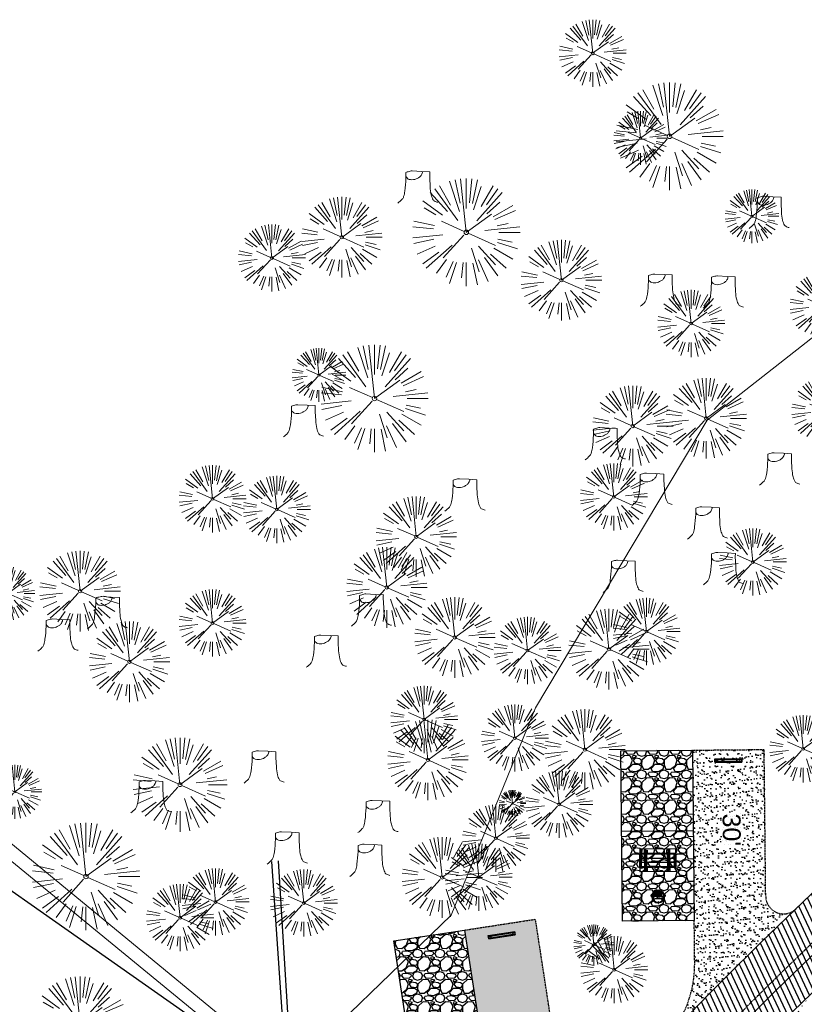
# Model space of a CAD drawing. Header units: feet. Extents: x 1134296 to 1140710, y 647902 to 649877.
# Tile 41 of 66: x 1134541 to 1134716, y 649149 to 649369. Entities that reach past the tile are written whole.
import ezdxf
from ezdxf.lldxf.tags import DXFTag

# ---------------------------------------------------------------- set-up
doc = ezdxf.new("R2010")
doc.units = ezdxf.units.FT
doc.header["$MEASUREMENT"] = 0
doc.linetypes.add('CENTER2', pattern=[1.125, 0.75, -0.125, 0.125, -0.125])
doc.linetypes.add('RAD', pattern=[0.13, 0.08, -0.05])
for name, color, linetype, lineweight in [('-ANGLE-IRON', 8, 'Continuous', 25), ('V-SITE-VEGE', 8, 'Continuous', 18), ('V-UTIL-POWR-LINE-UNDR', 8, 'EXIST_PROP POWER UNDERGROUND LINE 1', 15), ('V-UTIL-WATR-LINE', 8, 'WATER', 15)]:
    doc.layers.add(name, color=color, linetype=linetype, lineweight=lineweight)
for name, color, linetype in [('-BOLTS-LAGS-SCREWS', 7, 'Continuous'), ('-CONCRETE', 9, 'Continuous'), ('-HARDWARE', 7, 'Continuous'), ('-TIMBER', 6, 'Continuous'), ('C-CAMPSITE-PADS', 6, 'Continuous'), ('C-PRKG-ASPH', 5, 'Continuous'), ('C-PRKG-GRVL', 8, 'Continuous'), ('C-PRKG-WHEL-STOP', 5, 'Continuous'), ('C-ROAD-ASPHALT', 1, 'Continuous'), ('C-ROAD-CNTR', 1, 'CENTER2'), ('C-ROAD-GRVL', 1, 'RAD'), ('C-SWLK-GRVL-PATT', 8, 'Continuous'), ('C-UTIL-WATER-MEP', 7, 'WATER (.5x)'), ('G-TEXT-ST02', 2, 'Continuous'), ('G-XREF', 7, 'Continuous'), ('V-UTIL-WATR-STRC', 8, 'Continuous')]:
    doc.layers.add(name, color=color, linetype=linetype)
doc.styles.add('Arial', font='arial.ttf', dxfattribs={"height": 180})
doc.styles.get("Standard").update_dxf_attribs({"font": 'arial.ttf'})
tags = doc.linetypes.add('EXIST_PROP POWER UNDERGROUND LINE 1', pattern='A,1.5,-0.2,["P-UG",Standard,S=0.08,R=0,X=-0.1,Y=-0.04],-0.3', length=2).pattern_tags.tags
tags[6] = DXFTag(74, 10)
tags = doc.linetypes.add('WATER', pattern='A,1.5,-0.2,["W",Standard,S=0.08,R=0,X=-0.1,Y=-0.04],-0.05', length=1.75).pattern_tags.tags
tags[6] = DXFTag(74, 10)
tags = doc.linetypes.add('WATER (.5x)', pattern='A,0.75,-0.2,["W",Standard,S=0.08,R=0,X=-0.1,Y=-0.04],-0.05', length=1).pattern_tags.tags
tags[6] = DXFTag(74, 10)
pattern_1 = [(37.5, (0, 0), (-0.0629933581, 1.926823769), [0, -1.52, 0, -1.7, 0, -1.625]), (7.5, (0, 0), (1.7697767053, 2.822146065), [0, -0.82, 0, -1.37, 0, -0.525]), (327.5, (-1.23, 0), (3.1141418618, 0.0056590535), [0, -0.5, 0, -1.8, 0, -2.35]), (317.5, (-1.23, 0), (3.0061266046, 0.877675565), [0, -0.25, 0, -1.18, 0, -1.35])]
pattern_2 = [(228.012787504, (3.6, 5), (-40, -45), [0.67268, -66.595440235]), (184.969740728, (3.15, 4.5), (60, 5), [1.15434, -114.279623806]), (132.510447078, (2, 4.4), (50, -55), [0.81394, -80.58016298]), (267.273689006, (0.05, 3.15), (5, 100), [1.05119, -104.067790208]), (292.833654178, (0, 2.1), (-25, 60), [1.030775, -102.04686564]), (357.273689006, (0.4, 1.15), (-100, 5), [1.05119, -104.067790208]), (37.694240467, (1.45, 1.1), (-65, -50), [1.390145, -137.624242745]), (72.255328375, (2.55, 1.95), (35, 110), [1.31244, -129.931607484]), (121.429565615, (2.95, 3.2), (-40, 65), [1.05475, -104.420365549]), (175.23635831, (2.4, 4.1), (55, -5), [1.20416, -59.003812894]), (222.397437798, (1.2, 4.2), (-60, -55), [1.55724, -154.166875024]), (138.814074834, (5, 3.1), (-35, 30), [0.531505, -52.619224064]), (171.46923439, (4.6, 3.45), (65, -10), [1.011185, -100.10755708]), (225, (3.6, 3.6), (-6e-16, -5), [0.707105, -6.363962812]), (203.198590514, (3.25, 4.2), (25, 10), [0.38079, -37.69807553]), (291.80140949, (2.9, 4.05), (-5, 15), [0.538515, -26.387309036]), (30.96375653, (3.1, 3.55), (15, 10), [0.874645, -28.280114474]), (161.56505118, (3.85, 4), (10, -5), [0.632455, -15.1789333]), (16.389540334, (0, 4.05), (50, 15), [0.886, -87.714225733]), (70.346175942, (0.85, 4.3), (-20.00000000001, -55.00000000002), [0.743305, -73.587038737]), (293.198590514, (3.85, 5), (-10, 25), [0.761575, -37.31729053]), (343.610459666, (4.15, 4.3), (-50, 15), [0.886, -87.714225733]), (339.44395478, (0, 0.95), (-25, 10), [0.8544, -41.865618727]), (294.77514057, (0.8, 0.65), (-25, 55), [0.71589, -70.873215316]), (66.801409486, (3.9, 0), (10, 25), [0.761575, -37.31729053]), (17.354024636, (4.2, 0.7), (-65, -20), [0.838155, -82.977118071]), (69.44395478, (1.45, 0), (-10, -25), [0.4272, -42.292818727]), (101.30993247, (3.6, 0), (-5, 20), [0.25495, -25.240147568]), (165.96375653, (3.55, 0.25), (15, -5), [1.030775, -19.584753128]), (186.009005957, (2.55, 0.5), (50, 5), [0.95525, -94.569615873]), (303.69006753, (3.1, 3.1), (-5, 10), [0.72111, -17.306646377]), (353.157226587, (3.5, 2.5), (85, -10), [1.25897, -124.63781312]), (60.9453959, (4.75, 2.35), (-20, -35), [0.51478, -50.963370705]), (90, (5, 2.8), (-5, 5), [0.3, -4.7]), (120.256437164, (2.45, 0.65), (20, -35), [0.69462, -68.767599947]), (48.012787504, (2.1, 1.25), (40, 45), [1.34536, -65.922760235]), (0, (3, 2.25), (5, 5), [1.3, -3.7]), (325.30484647, (4.3, 2.25), (50, -35), [0.79057, -78.266371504]), (254.0546041, (4.95, 1.8), (-5, -20), [0.72801, -35.672539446]), (207.645975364, (4.75, 1.1), (-95, -50), [1.185325, -117.347370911]), (175.42607874, (3.7, 0.55), (-65, 5), [1.253995, -124.14536704])]

# ---------------------------------------------------------------- blocks, each defined once
blk = doc.blocks.new('V-SITE-VEGE-Coniferious Tree 2')
at = {"color": 0, "linetype": 'ByBlock'}
for p, q in [((-0.0626, 0.1926), (-0.1545, 0.4755)), ((-0.0575, 0.2704), (-0.104, 0.4891)), ((-0.0003, 0.0026), (-0.0523, 0.4973)), ((0, 0.2219), (0, 0.5)), ((0.0289, 0.2753), (0.0522, 0.4973)), ((0.0572, 0.2693), (0.1039, 0.4891)), ((-0.1757, 0.1951), (-0.3346, 0.3716)), ((-0.0791, 0.1089), (-0.2939, 0.4045)), ((-0.146, 0.2528), (-0.25, 0.433)), ((0.0685, 0.211), (0.1382, 0.4256)), ((0.0978, 0.1086), (0.3345, 0.3716)), ((0.1391, 0.2411), (0.25, 0.433)), ((0.1869, 0.2573), (0.2939, 0.4045)), ((-0.2201, 0.1599), (-0.4046, 0.2939)), ((0.192, 0.1729), (0.3116, 0.2806)), ((-0.2844, 0.1642), (-0.3931, 0.227)), ((0.2488, 0.1436), (0.433, 0.25)), ((0.2659, 0.1184), (0.4568, 0.2034)), ((-0.2961, 0.0629), (-0.4891, 0.1039)), ((-0.0199, 0.0089), (-0.2319, 0.1032)), ((-0.0009, -0.0007), (0.235, 0.1707)), ((-0.306, 0.0322), (-0.4973, 0.0523)), ((0.1731, 0.0182), (0.4972, 0.0523)), ((0.2873, 0.0611), (0.3885, 0.0826)), ((0.3025, 0), (0.5, 0)), ((-0.2183, -0.0229), (-0.4973, -0.0523)), ((-0.3022, -0.0642), (-0.4891, -0.1039)), ((-0.023, -0.0255), (-0.2138, -0.2374)), ((0.0185, -0.0083), (0.272, -0.1211)), ((0.2936, -0.0624), (0.4274, -0.0908)), ((-0.2881, -0.1283), (-0.4568, -0.2034)), ((-0.132, -0.1189), (-0.3716, -0.3346)), ((0.0478, -0.1473), (0.1192, -0.3671)), ((0.1144, -0.1271), (0.2718, -0.3019)), ((0.2555, -0.1475), (0.433, -0.25)), ((0.2891, -0.094), (0.4755, -0.1545)), ((-0.2545, -0.1849), (-0.4046, -0.2939)), ((-0.1843, -0.2536), (-0.2767, -0.3808)), ((-0.1214, -0.2725), (-0.1856, -0.4168)), ((0.1131, -0.2541), (0.2033, -0.4568)), ((0.1689, -0.2325), (0.2939, -0.4045)), ((0.2254, -0.2029), (0.3716, -0.3346)), ((-0.091, -0.2799), (-0.1545, -0.4755)), ((-0.0297, -0.2818), (-0.0443, -0.4216)), ((0, -0.2818), (0, -0.5)), ((0.061, -0.2873), (0.1039, -0.4891))]:
    blk.add_line(p, q, dxfattribs=at)
blk.add_circle((0, 0), 0.0208)
blk = doc.blocks.new('V-SITE-VEGE-Stump')
for points in [[(-0.0776, 0.1565, -0.027668), (-0.0534, 0.1634, -0.067978), (-0.0432, 0.1643), (0.0086, 0.1616), (0.054, 0.1591)], [(-0.1229, -0.0143, 0.052613), (-0.0986, 0.0077, 0.106195), (-0.0905, 0.0219, 0.044862), (-0.0837, 0.0527, 0.020074), (-0.0776, 0.1229, 0.011675), (-0.0773, 0.1364, 0.007866), (-0.0776, 0.1565)], [(0.0151, 0.1613, -0.082864), (0.0081, 0.142, -0.111324), (-0.0021, 0.1306, -0.039313), (-0.0159, 0.1223, -0.049197), (-0.028, 0.1177, -0.066002), (-0.0447, 0.1155, -0.070187), (-0.0604, 0.1177, -0.114859), (-0.0685, 0.1223, -0.075938), (-0.0773, 0.1332)], [(0.054, 0.1591, 0.004334), (0.0538, 0.1369, 0.008344), (0.054, 0.1254), (0.0561, 0.0762, 0.046252), (0.0624, 0.0317, 0.069625), (0.0733, 0.0038, 0.149725), (0.0794, -0.002, 0.058523), (0.0992, -0.0091)]]:
    blk.add_lwpolyline(points, format="xyb")
blk = doc.blocks.new('C_XBASE-PACTOLA_02403811')
at = {"layer": 'V-UTIL-POWR-LINE-UNDR', "flags": 128}
for points in [[(1134480.13, 648231.49), (1134495, 648496.17), (1134496.35, 648566.44), (1134464.63, 648641.53), (1134459.68, 648691.6), (1134473.79, 648747.28), (1134487.67, 648772.88), (1134492.62, 648802.57), (1134496.09, 648841.02), (1134500.8, 648860.32), (1134494.59, 648928.38), (1134495.61, 649027.12), (1134495.96, 649106.74), (1134599.22, 649131.5), (1134637.55, 649168.54), (1134656.34, 649214.88), (1134694.64, 649279.09), (1134746.48, 649319.73), (1134803.11, 649342.85), (1134848.62, 649349.48), (1134877.8, 649337.9), (1134908.97, 649315.13), (1134965.72, 649315.53), (1135021.66, 649297.83), (1135074.57, 649267.3), (1135109.81, 649210.95), (1135119.86, 649164.36), (1135144.6, 649102.15)], [(1134520.71, 649195.88), (1134599.22, 649131.5)]]:
    blk.add_lwpolyline(points, dxfattribs=at)
at = {"layer": 'V-UTIL-WATR-LINE', "flags": 128}
blk.add_lwpolyline([(1134520.62, 649199.89), (1134600.7, 649134.02), (1134600.62, 649133.55), (1134600.9, 649131.83)], dxfattribs=at)
at = {"layer": 'V-UTIL-WATR-STRC', "flags": 128}
for points in [[(1134600.7, 649134.02), (1134597.51, 649180.56)], [(1134600.62, 649133.55), (1134601.22, 649144.36), (1134598.94, 649180.73)]]:
    blk.add_lwpolyline(points, dxfattribs=at)
at = {"layer": 'V-SITE-VEGE'}
for name, p, xscale, yscale, zscale in [('V-SITE-VEGE-Coniferious Tree 2', (1134669.11, 649361.03), 14.99981880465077, 14.99981880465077, 14.99981880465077), ('V-SITE-VEGE-Stump', (1134630.55, 649328.13), 40.31522404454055, 40.31522404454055, 40.31522404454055), ('V-SITE-VEGE-Coniferious Tree 2', (1134613.11, 649319.94), 17.99978256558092, 17.99978256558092, 17.99978256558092), ('V-SITE-VEGE-Stump', (1134708.99, 649322.47), 40.31522404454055, 40.31522404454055, 40.31522404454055), ('V-SITE-VEGE-Coniferious Tree 2', (1134597.51, 649315.32), 14.99981880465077, 14.99981880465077, 14.99981880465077), ('V-SITE-VEGE-Coniferious Tree 2', (1134662.13, 649310.35), 17.99978256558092, 17.99978256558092, 17.99978256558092), ('V-SITE-VEGE-Stump', (1134684.7, 649305.11), 40.31522404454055, 40.31522404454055, 40.31522404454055), ('V-SITE-VEGE-Coniferious Tree 2', (1134720.62, 649304.57), 14.99981880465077, 14.99981880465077, 14.99981880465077), ('V-SITE-VEGE-Stump', (1134698.75, 649304.7), 40.31522404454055, 40.31522404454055, 40.31522404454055), ('V-SITE-VEGE-Coniferious Tree 2', (1134691.09, 649300.67), 14.99981880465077, 14.99981880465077, 14.99981880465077), ('V-SITE-VEGE-Coniferious Tree 2', (1134694.46, 649279.51), 17.99978256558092, 17.99978256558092, 17.99978256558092), ('V-SITE-VEGE-Coniferious Tree 2', (1134721.05, 649281.15), 14.99981880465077, 14.99981880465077, 14.99981880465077), ('V-SITE-VEGE-Coniferious Tree 2', (1134678.06, 649277.78), 17.99978256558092, 17.99978256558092, 17.99978256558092), ('V-SITE-VEGE-Stump', (1134605.01, 649275.93), 40.31522404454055, 40.31522404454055, 40.31522404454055), ('V-SITE-VEGE-Stump', (1134672.41, 649270.81), 40.31522404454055, 40.31522404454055, 40.31522404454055), ('V-SITE-VEGE-Stump', (1134711.33, 649265.19), 40.31522404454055, 40.31522404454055, 40.31522404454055), ('V-SITE-VEGE-Coniferious Tree 2', (1134584.25, 649261.54), 14.99981880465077, 14.99981880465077, 14.99981880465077), ('V-SITE-VEGE-Coniferious Tree 2', (1134673.83, 649261.96), 14.99981880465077, 14.99981880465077, 14.99981880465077), ('V-SITE-VEGE-Coniferious Tree 2', (1134598.6, 649259.17), 14.99981880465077, 14.99981880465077, 14.99981880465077), ('V-SITE-VEGE-Stump', (1134641.09, 649259.39), 40.31522404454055, 40.31522404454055, 40.31522404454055), ('V-SITE-VEGE-Stump', (1134682.85, 649260.65), 40.31522404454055, 40.31522404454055, 40.31522404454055), ('V-SITE-VEGE-Coniferious Tree 2', (1134629.73, 649253.08), 17.99978256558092, 17.99978256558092, 17.99978256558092), ('V-SITE-VEGE-Stump', (1134695.23, 649253.14), 40.31522404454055, 40.31522404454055, 40.31522404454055), ('V-SITE-VEGE-Coniferious Tree 2', (1134704.87, 649247.43), 14.99981880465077, 14.99981880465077, 14.99981880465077), ('V-SITE-VEGE-Coniferious Tree 2', (1134623.15, 649241.76), 17.99978256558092, 17.99978256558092, 17.99978256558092), ('V-SITE-VEGE-Coniferious Tree 2', (1134554.68, 649240.91), 17.99978256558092, 17.99978256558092, 17.99978256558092), ('V-SITE-VEGE-Stump', (1134698.78, 649242.94), 40.31522404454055, 40.31522404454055, 40.31522404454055), ('V-SITE-VEGE-Stump', (1134676.41, 649241.21), 40.31522404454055, 40.31522404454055, 40.31522404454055), ('V-SITE-VEGE-Stump', (1134561.3, 649233.08), 40.31522404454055, 40.31522404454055, 40.31522404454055), ('V-SITE-VEGE-Coniferious Tree 2', (1134584.25, 649233.8), 14.99981880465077, 14.99981880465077, 14.99981880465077), ('V-SITE-VEGE-Stump', (1134620.2, 649233.67), 40.31522404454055, 40.31522404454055, 40.31522404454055), ('V-SITE-VEGE-Coniferious Tree 2', (1134638.33, 649230.58), 17.99978256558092, 17.99978256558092, 17.99978256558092), ('V-SITE-VEGE-Coniferious Tree 2', (1134681.11, 649231.89), 14.99981880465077, 14.99981880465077, 14.99981880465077), ('V-SITE-VEGE-Coniferious Tree 2', (1134672.75, 649227.95), 17.99978256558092, 17.99978256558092, 17.99978256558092), ('V-SITE-VEGE-Coniferious Tree 2', (1134654.57, 649227.66), 14.99981880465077, 14.99981880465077, 14.99981880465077), ('V-SITE-VEGE-Stump', (1134550.22, 649228.08), 40.31522404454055, 40.31522404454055, 40.31522404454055), ('V-SITE-VEGE-Coniferious Tree 2', (1134565.7, 649225.16), 17.99978256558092, 17.99978256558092, 17.99978256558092), ('V-SITE-VEGE-Stump', (1134610.14, 649224.5), 40.31522404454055, 40.31522404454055, 40.31522404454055), ('V-SITE-VEGE-Coniferious Tree 2', (1134631.48, 649212.27), 14.99981880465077, 14.99981880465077, 14.99981880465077), ('V-SITE-VEGE-Coniferious Tree 2', (1134651.74, 649208.11), 14.99981880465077, 14.99981880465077, 14.99981880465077), ('V-SITE-VEGE-Coniferious Tree 2', (1134667.38, 649205.53), 17.99978256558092, 17.99978256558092, 17.99978256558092), ('V-SITE-VEGE-Coniferious Tree 2', (1134716.1, 649205.71), 14.99981880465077, 14.99981880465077, 14.99981880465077), ('V-SITE-VEGE-Coniferious Tree 2', (1134632.33, 649203.22), 17.99978256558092, 17.99978256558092, 17.99978256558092), ('V-SITE-VEGE-Coniferious Tree 2', (1134576.99, 649197.7), 20.99974632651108, 20.99974632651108, 20.99974632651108), ('V-SITE-VEGE-Stump', (1134596.23, 649198.64), 40.31522404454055, 40.31522404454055, 40.31522404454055), ('V-SITE-VEGE-Coniferious Tree 2', (1134661.61, 649193.31), 14.99981880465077, 14.99981880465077, 14.99981880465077), ('V-SITE-VEGE-Stump', (1134571, 649192.02), 40.31522404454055, 40.31522404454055, 40.31522404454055), ('V-SITE-VEGE-Stump', (1134621.65, 649187.58), 40.31522404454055, 40.31522404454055, 40.31522404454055), ('V-SITE-VEGE-Coniferious Tree 2', (1134647.52, 649185.74), 14.99981880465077, 14.99981880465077, 14.99981880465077), ('V-SITE-VEGE-Stump', (1134601.42, 649180.55), 40.31522404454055, 40.31522404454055, 40.31522404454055), ('V-SITE-VEGE-Stump', (1134619.86, 649177.8), 40.31522404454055, 40.31522404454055, 40.31522404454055), ('V-SITE-VEGE-Coniferious Tree 2', (1134635.51, 649177), 17.99978256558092, 17.99978256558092, 17.99978256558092), ('V-SITE-VEGE-Coniferious Tree 2', (1134643.67, 649177.05), 14.99981880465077, 14.99981880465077, 14.99981880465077), ('V-SITE-VEGE-Coniferious Tree 2', (1134584.92, 649171.51), 14.99981880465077, 14.99981880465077, 14.99981880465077), ('V-SITE-VEGE-Coniferious Tree 2', (1134604.63, 649171.28), 14.99981880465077, 14.99981880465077, 14.99981880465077), ('V-SITE-VEGE-Coniferious Tree 2', (1134577, 649168), 14.99981880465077, 14.99981880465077, 14.99981880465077), ('V-SITE-VEGE-Coniferious Tree 2', (1134669.36, 649161.96), 8.999891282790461, 8.999891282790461, 8.999891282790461), ('V-SITE-VEGE-Coniferious Tree 2', (1134673.91, 649156.39), 14.99981880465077, 14.99981880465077, 14.99981880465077), ('V-SITE-VEGE-Coniferious Tree 2', (1134554.7, 649144.38), 20.99974632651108, 20.99974632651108, 20.99974632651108)]:
    blk.add_blockref(name, p, dxfattribs=dict(at, xscale=xscale, yscale=yscale, zscale=zscale))
at = {"layer": 'V-SITE-VEGE', "rotation": 8.537736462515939e-07}
for p, xscale, yscale, zscale in [((1134686.27, 649342.48), 23.99971008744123, 23.99971008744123, 23.99971008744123), ((1134679.79, 649342.1), 11.99985504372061, 11.99985504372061, 11.99985504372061), ((1134640.89, 649321.04), 23.99971008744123, 23.99971008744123, 23.99971008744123), ((1134704.67, 649324.62), 11.99985504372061, 11.99985504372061, 11.99985504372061), ((1134608.01, 649289.18), 11.99985504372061, 11.99985504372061, 11.99985504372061), ((1134620.4, 649283.95), 23.99971008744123, 23.99971008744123, 23.99971008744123), ((1134538.56, 649240.41), 11.99985504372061, 11.99985504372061, 11.99985504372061), ((1134540.12, 649196.11), 11.99985504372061, 11.99985504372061, 11.99985504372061), ((1134651.21, 649193.51), 5.999927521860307, 5.999927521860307, 5.999927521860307), ((1134556, 649177.2), 23.99971008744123, 23.99971008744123, 23.99971008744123)]:
    blk.add_blockref('V-SITE-VEGE-Coniferious Tree 2', p, dxfattribs=dict(at, xscale=xscale, yscale=yscale, zscale=zscale))
blk = doc.blocks.new('Wheel_Stop')
for points in [[(-36, 6.75), (36, 6.75)], [(-36, -2.25), (-36, 6.75)], [(-35.625, 4.5), (-36, 6.75)], [(-35.625, 0), (-36, -2.25)], [(-35.955, 6.48), (35.955, 6.48)], [(-35.625, 4.5), (-35.625, 0)], [(-35.625, 4.5), (35.625, 4.5)], [(-35.625, 0), (35.625, 0)], [(35.625, 4.5), (36, 6.75)], [(35.625, 4.5), (35.625, 0)], [(35.625, 0), (36, -2.25)], [(36, -2.25), (36, 6.75)], [(-36, -2.25), (36, -2.25)], [(-35.955, -1.98), (35.955, -1.98)]]:
    blk.add_lwpolyline(points)
for centre in [(-30, 2.25), (30, 2.25)]:
    blk.add_circle(centre, 0.5)
blk = doc.blocks.new('10FT_Precast Table')
at = {"layer": '-ANGLE-IRON'}
for p, q in [((-28.5, 21.1), (-28.5, 27.6)), ((-28.5, 27.6), (-24.5, 27.6)), ((-24.5, 27.6), (-24.5, 21.1)), ((28.5, 21.1), (28.5, 27.6)), ((28.5, 27.6), (32.5, 27.6)), ((32.5, 27.6), (32.5, 21.1)), ((-43.5, 15.3), (-46.5, 15.3)), ((-46.5, 15.3), (-46.5, -15.3)), ((-43.5, -15.3), (-43.5, 15.3)), ((-24.5, 21.1), (-28.5, 21.1)), ((-25.5, 15.3), (-28.5, 15.3)), ((-28.5, 15.3), (-28.5, -15.3)), ((-25.5, -15.3), (-25.5, 15.3)), ((32.5, 21.1), (28.5, 21.1)), ((32.5, 15.3), (29.5, 15.3)), ((29.5, 15.3), (29.5, -15.3)), ((32.5, -15.3), (32.5, 15.3)), ((46.5, 15.3), (43.5, 15.3)), ((43.5, 15.3), (43.5, -15.3)), ((46.5, -15.3), (46.5, 15.3)), ((-46.5, -15.3), (-43.5, -15.3)), ((-28.5, -15.3), (-25.5, -15.3)), ((-28.5, -27.6), (-28.5, -21.1)), ((-28.5, -21.1), (-24.5, -21.1)), ((-24.5, -21.1), (-24.5, -27.6)), ((28.5, -27.6), (28.5, -21.1)), ((28.5, -21.1), (32.5, -21.1)), ((29.5, -15.3), (32.5, -15.3)), ((32.5, -21.1), (32.5, -27.6)), ((43.5, -15.3), (46.5, -15.3)), ((-24.5, -27.6), (-28.5, -27.6)), ((32.5, -27.6), (28.5, -27.6))]:
    blk.add_line(p, q, dxfattribs=at)
at = {"layer": '-BOLTS-LAGS-SCREWS'}
for centre in [(-45, 14.3), (-45, 8.8), (-45, 2.8), (-27, 14.3), (-27, 8.8), (-27, 2.8), (-26.5, 26.1), (-26.5, 22.6), (30.5, 26.1), (30.5, 22.6), (31, 14.3), (31, 8.8), (31, 2.8), (45, 14.3), (45, 8.8), (45, 2.8), (-45, -2.8), (-45, -8.8), (-45, -14.3), (-27, -2.8), (-27, -8.8), (-27, -14.3), (-26.5, -22.6), (-26.5, -26.1), (30.5, -22.6), (30.5, -26.1), (31, -2.8), (31, -8.8), (31, -14.3), (45, -2.8), (45, -8.8), (45, -14.3)]:
    blk.add_circle(centre, 0.156, dxfattribs=at)
at = {"layer": '-CONCRETE'}
for p, q in [((-32, -30), (-32, 30)), ((-28.5, 30), (-28.5, 27.6)), ((-28.5, -27.1), (-28.5, 27.1)), ((32.5, 30), (32.5, 27.6)), ((32.5, -27.1), (32.5, 27.1)), ((36, -30), (36, 30)), ((-28.5, -30), (-28.5, -27.6)), ((32.5, -27.6), (32.5, -30))]:
    blk.add_line(p, q, dxfattribs=at)
at = {"layer": '-TIMBER'}
for p, q in [((-48, 18.7), (-48, 30)), ((-48, 30), (48, 30)), ((48, 18.7), (48, 30)), ((-48, 18.7), (48, 18.7)), ((-48, 5.9), (-48, 17.1)), ((-48, 17.1), (48, 17.1)), ((-48, 5.9), (48, 5.9)), ((-48, -5.6), (-48, 5.6)), ((-48, 5.6), (48, 5.6)), ((48, 17.1), (48, 5.9)), ((48, 5.6), (48, -5.6)), ((48, -5.6), (-48, -5.6)), ((-48, -17.1), (-48, -5.9)), ((48, -5.9), (-48, -5.9)), ((48, -17.1), (-48, -17.1)), ((-48, -30), (-48, -18.7)), ((-48, -18.7), (48, -18.7)), ((48, -5.9), (48, -17.1)), ((48, -30), (48, -18.7)), ((-48, -30), (48, -30))]:
    blk.add_line(p, q, dxfattribs=at)
blk = doc.blocks.new('*X1280')
at = {"color": 0}
for p, q in [((146.1, 353.6), (146.1, 353.7)), ((146.1, 352.9), (146.8, 353.6)), ((146.1, 352.5), (146.8, 353.3)), ((146.1, 351.8), (146.8, 352.6)), ((146.1, 351.5), (146.8, 352.2)), ((146.1, 350.8), (146.8, 351.5)), ((146.3, 350.7), (146.8, 351.2))]:
    blk.add_line(p, q, dxfattribs=at)
blk = doc.blocks.new('Pilot Rocks FS-30_18_PA')
at = {"layer": '-HARDWARE'}
for p, q in [((-8.8, 0), (-17.9, 0)), ((-17.9, 0), (-12.8, 0)), ((-10.2, 0), (10.2, 0)), ((8.8, 0), (17.9, 0)), ((12.8, 0), (17.9, 0)), ((-18.9, -1.4), (-18.9, -1)), ((-18.9, -1.4), (-18.9, -1)), ((-18.9, -4.6), (-18.9, -1.4)), ((-18.9, -1.4), (-18.9, -1.4)), ((-18.2, -1.4), (-18.2, -1)), ((-18.2, -1), (-18.2, -1.4)), ((-18.2, -1.4), (-18.1, -1.4)), ((-18.1, -1.4), (-18.1, -4.6)), ((-8.8, -0.6), (-17.9, -0.6)), ((-13.3, -0.6), (-17.9, -0.6)), ((-10.2, -0.6), (10.2, -0.6)), ((-10.2, -0.6), (-10.2, -11.3)), ((-10.2, -11.3), (-10.2, -14.8)), ((-10.2, -13.7), (-10.2, -14.8)), ((-9.5, -0.6), (-9.5, -11.3)), ((-9.5, -11.3), (-9.5, -14.8)), ((-9.5, -11.6), (9.5, -11.6)), ((-9.5, -12.3), (9.5, -12.3)), ((-9.5, -14.8), (-9.5, -14.5)), ((-8.8, -0.6), (-8.8, -11.6)), ((-8.3, -0.6), (-8.3, -11.6)), ((-7.5, -0.6), (-7.5, -11.6)), ((-7, -0.6), (-7, -11.6)), ((-6.2, -0.6), (-6.2, -11.6)), ((-5.7, -0.6), (-5.7, -11.6)), ((-4.9, -0.6), (-4.9, -11.6)), ((-4.3, -0.6), (-4.3, -11.6)), ((-3.6, -0.6), (-3.6, -11.6)), ((-3, -0.6), (-3, -11.6)), ((-2.2, -0.6), (-2.2, -11.6)), ((-1.7, -0.6), (-1.7, -11.6)), ((-0.9, -0.6), (-0.9, -11.6)), ((-0.4, -0.6), (-0.4, -11.6)), ((0.4, -0.6), (0.4, -11.6)), ((0.9, -0.6), (0.9, -11.6)), ((1.7, -0.6), (1.7, -11.6)), ((2.2, -0.6), (2.2, -11.6)), ((3, -0.6), (3, -11.6)), ((3.6, -0.6), (3.6, -11.6)), ((4.3, -0.6), (4.3, -11.6)), ((4.9, -0.6), (4.9, -11.6)), ((5.7, -0.6), (5.7, -11.6)), ((6.2, -0.6), (6.2, -11.6)), ((7, -0.6), (7, -11.6)), ((7.5, -0.6), (7.5, -11.6)), ((8.3, -0.6), (8.3, -11.6)), ((8.8, -0.6), (8.8, -11.6)), ((17.9, -0.6), (8.8, -0.6)), ((9.5, -0.6), (9.5, -11.3)), ((9.5, -11.3), (9.5, -14.8)), ((9.5, -14.5), (9.5, -14.8)), ((10.2, -0.6), (10.2, -11.3)), ((10.2, -11.3), (10.2, -14.8)), ((10.2, -14.8), (10.2, -13.7)), ((18.1, -4.6), (18.1, -1.4)), ((18.1, -1.4), (18.2, -1.4)), ((18.9, -4.6), (18.1, -4.6)), ((18.2, -1.4), (18.2, -1)), ((18.2, -1.4), (18.2, -1)), ((18.9, -1.4), (18.9, -1)), ((18.9, -1), (18.9, -1.4)), ((18.9, -1.4), (18.9, -1.4)), ((18.9, -1.4), (18.9, -4.6))]:
    blk.add_line(p, q, dxfattribs=at)
at = {"layer": '-HARDWARE', "flags": 128}
for points in [[(0, 18.2, 1), (-0.6, 18.2), (-0.6, 15, 1), (0, 15), (0, 18.2)], [(-11.8, -8.9, -1), (-11.3, -9.4), (-13.5, -11.7, -1), (-14, -11.3), (-11.8, -8.9)], [(11.8, -8.9, 1), (11.3, -9.4), (13.5, -11.7, 1), (14, -11.3), (11.8, -8.9)]]:
    blk.add_lwpolyline(points, format="xyb", dxfattribs=at)
at = {"layer": '-HARDWARE'}
for points in [[(-18.9, -4.6), (-18.9, -1.4), (-18.1, -1.4), (-18.1, -4.6)], [(-7.5, -11.6), (-8.3, -11.6), (-8.3, -0.6), (-7.5, -0.6)], [(-6.2, -11.6), (-7, -11.6), (-7, -0.6), (-6.2, -0.6)], [(-4.9, -11.6), (-5.7, -11.6), (-5.7, -0.6), (-4.9, -0.6)], [(-3.6, -11.6), (-4.3, -11.6), (-4.3, -0.6), (-3.6, -0.6)], [(-2.2, -11.6), (-3, -11.6), (-3, -0.6), (-2.2, -0.6)], [(-0.9, -11.6), (-1.7, -11.6), (-1.7, -0.6), (-0.9, -0.6)], [(-0.4, -11.6), (0.4, -11.6), (0.4, -0.6), (-0.4, -0.6)], [(0.9, -11.6), (1.7, -11.6), (1.7, -0.6), (0.9, -0.6)], [(2.2, -11.6), (3, -11.6), (3, -0.6), (2.2, -0.6)], [(3.6, -11.6), (4.3, -11.6), (4.3, -0.6), (3.6, -0.6)], [(4.9, -11.6), (5.7, -11.6), (5.7, -0.6), (4.9, -0.6)], [(6.2, -11.6), (7, -11.6), (7, -0.6), (6.2, -0.6)], [(7.5, -11.6), (8.3, -11.6), (8.3, -0.6), (7.5, -0.6)], [(18.9, -4.6), (18.9, -1.4), (18.1, -1.4), (18.1, -4.6)]]:
    blk.add_lwpolyline(points, close=True, dxfattribs=at)
for centre, radius, start, end in [((-17.9, -1), 1, 90, 180), ((-17.9, -1), 1, 90, 180), ((0, 0), 17.1, 0.1484, 179.8516), ((0, 0), 15.7, 0.161, 179.839), ((17.9, -1), 1, 0, 90), ((17.9, -1), 1, 0, 90), ((-17.9, -1), 0.333, 90, 180), ((-17.9, -1), 0.333, 90, 180), ((0, 0), 17.1, 182.0901, 220.7491), ((0, 0), 15.7, 182.2674, 220.2248), ((0, 0), 17.1, 220.7491, 233.2978), ((0, 0), 15.7, 220.2248, 229.5861), ((-9.9, -11.6), 0.333, 0, 180), ((-9.9, -14.8), 0.333, 180, 0), ((-9.9, -14.8), 0.333, 180, 0), ((0, 0), 15.7, 232.704, 307.296), ((0, 0), 17.1, 236.0414, 303.9586), ((9.9, -11.6), 0.333, 0, 180), ((9.9, -14.8), 0.333, 180, 0), ((9.9, -14.8), 0.333, 180, 0), ((0, 0), 15.7, 310.4139, 319.7752), ((0, 0), 17.1, 306.7022, 319.2509), ((0, 0), 15.7, 319.7752, 357.7326), ((0, 0), 17.1, 319.2509, 357.9099), ((17.9, -1), 0.333, 0, 90), ((17.9, -1), 0.333, 0, 90)]:
    blk.add_arc(centre, radius, start, end, dxfattribs=at)
at = {"layer": '-HARDWARE', "rotation": 180}
for p, xscale, yscale, zscale in [((137.7, 372.6), 1.066666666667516, 1.066666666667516, 1.066666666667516), ((-137.7, 372.6), -1.066666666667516, 1.066666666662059, 1.066666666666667)]:
    blk.add_blockref('*X1280', p, dxfattribs=dict(at, xscale=xscale, yscale=yscale, zscale=zscale))
blk = doc.blocks.new('C_PBASE-PACTOLA_02403811')
at = {"layer": 'C-CAMPSITE-PADS'}
for points in [[(1134691.39, 649205.4), (1134691.78, 649167.4), (1134675.78, 649167.23), (1134675.39, 649205.23)], [(1134640.53, 649165.23), (1134646.3, 649127.67), (1134630.48, 649125.24), (1134624.72, 649162.8)]]:
    blk.add_lwpolyline(points, close=True, dxfattribs=at)
at = {"layer": 'C-ROAD-ASPHALT'}
blk.add_lwpolyline([(1134916.81, 648653.23), (1134952.32, 648718.22, 0.019155), (1134969.66, 648753.05), (1135036.87, 648902.16, 0.009219), (1135044.25, 648919.38), (1135101.51, 649060.02, 0.049273), (1135107.54, 649080.38), (1135113.25, 649110.08, 0.302523), (1135079.74, 649189.8), (1135017.58, 649231, 0.036701), (1134952.66, 649267.49), (1134930.36, 649277.95, 0.265468), (1134828.52, 649269.75), (1134807.49, 649255.39, 0.041643), (1134780.65, 649233.58), (1134706.83, 649162.6, 0.057659), (1134625.2, 649063.66, -0.572256), (1134616.58, 649064.03), (1134601.86, 649091.79)], format="xyb", dxfattribs=at)
blk.add_lwpolyline([(1134609.5, 649004.17, -0.084817), (1134717.92, 649151.06), (1134791.74, 649222.04, -0.041643), (1134816.52, 649242.18), (1134837.54, 649256.54, -0.265468), (1134923.57, 649263.47), (1134945.86, 649253.01, -0.036701), (1135008.74, 649217.67), (1135070.9, 649176.46, -0.302523), (1135097.53, 649113.09), (1135091.83, 649083.4, -0.049273), (1135086.69, 649066.05), (1135029.44, 648925.41, -0.009219), (1135022.29, 648908.74), (1134970.11, 648792.98, 0.09467), (1134957.79, 648834.73), (1134921.93, 648904.35, 0.300313), (1134722.09, 649016.56), (1134632.5, 649010.11, 0.090714)], format="xyb", close=True, dxfattribs=at)
at = {"layer": 'C-ROAD-CNTR', "flags": 128}
blk.add_lwpolyline([(1134682.82, 648422.25), (1134669.22, 648425.85, -0.177469), (1134620.15, 648460.15), (1134616.5, 648465.38, -0.104209), (1134576.2, 648560.26), (1134558.55, 648650.05, -0.01381), (1134553.98, 648677.28), (1134544.9, 648742.27, -0.094333), (1134550.43, 648854.34), (1134559, 648889.72, -0.142864), (1134712.37, 649156.83), (1134786.2, 649227.81, -0.041643), (1134812.01, 649248.79), (1134833.03, 649263.15, -0.265468), (1134926.96, 649270.71), (1134949.26, 649260.25, -0.036701), (1135013.16, 649224.33), (1135075.32, 649183.13, -0.302523), (1135105.39, 649111.58), (1135099.69, 649081.89, -0.049273), (1135094.1, 649063.04), (1135036.84, 648922.4, -0.009219), (1135029.58, 648905.45), (1134962.36, 648756.34, -0.019155), (1134945.3, 648722.05), (1134909.79, 648657.07, -0.111237), (1134866.24, 648607.57), (1134762.18, 648532.09, 0.322945), (1134716.4, 648393.22), (1134719.72, 648382.71, -0.171424), (1134715.29, 648249.56), (1134707.16, 648228.78, -0.022723), (1134688.71, 648187.28, 0.05045), (1134653.34, 648094.13)], format="xyb", dxfattribs=at)
at = {"layer": 'C-ROAD-GRVL'}
for p, q in [((1134707.73, 649172.81), (1134707.39, 649205.56)), ((1134640.53, 649165.23), (1134656.34, 649167.66)), ((1134662.83, 649125.4), (1134656.34, 649167.66))]:
    blk.add_line(p, q, dxfattribs=at)
at = {"layer": 'C-ROAD-GRVL', "flags": 128}
blk.add_lwpolyline([(1134691.39, 649205.4), (1134707.39, 649205.56)], dxfattribs=at)
for points in [[(1134707.73, 649172.81, 0.657399), (1134714.5, 649169.97)], [(1134685.18, 649140.6, 0.192327), (1134691.88, 649157.89), (1134691.78, 649167.4)]]:
    blk.add_lwpolyline(points, format="xyb", dxfattribs=at)
at = {"layer": 'C-UTIL-WATER-MEP', "flags": 128}
blk.add_lwpolyline([(1134713.29, 648416.24), (1134669.73, 648427.78, -0.177469), (1134621.79, 648461.3), (1134618.14, 648466.52, -0.104209), (1134578.16, 648560.65), (1134560.52, 648650.44, -0.01381), (1134555.96, 648677.56), (1134546.88, 648742.55, -0.094333), (1134552.38, 648853.87), (1134560.94, 648889.25, -0.142864), (1134713.76, 649155.39), (1134787.59, 649226.37, -0.041643), (1134813.13, 649247.14), (1134834.16, 649261.5, -0.265468), (1134926.11, 649268.9), (1134948.41, 649258.44, -0.036701), (1135012.06, 649222.67), (1135074.22, 649181.46, -0.302523), (1135103.43, 649111.96), (1135097.72, 649082.26, -0.049273), (1135092.25, 649063.79), (1135034.99, 648923.15, -0.009219), (1135027.76, 648906.27), (1134960.54, 648757.16, -0.019155), (1134943.55, 648723.01), (1134908.04, 648658.03, -0.111237), (1134865.06, 648609.19), (1134761.01, 648533.71, 0.157468), (1134714.97, 648470.68, 0.157468)], format="xyb", dxfattribs=at)
blk.add_lwpolyline([(1134641.09, 649102.48), (1134508.44, 649195.66)], dxfattribs=at)
at = {"layer": 'Defpoints'}
blk.add_line((1134706.83, 649162.6), (1134706.83, 649162.6), dxfattribs=at)
at = {"layer": 'Defpoints', "flags": 128}
blk.add_lwpolyline([(1134691.57, 649187.4), (1134675.58, 649187.23)], dxfattribs=at)
at = {"layer": '-HARDWARE', "xscale": 0.08333333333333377, "yscale": 0.08333333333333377, "zscale": 0.08333333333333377, "rotation": 180.5907081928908}
blk.add_blockref('Pilot Rocks FS-30_18_PA', (1134683.72, 649172.74), dxfattribs=at)
at = {"xscale": 0.08333333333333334, "yscale": 0.08333333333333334, "zscale": 0.08333333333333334, "rotation": 180.5907081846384}
blk.add_blockref('10FT_Precast Table', (1134683.64, 649180.81), dxfattribs=at)
at = {"layer": 'C-PRKG-WHEL-STOP'}
for p, xscale, yscale, zscale, rotation in [((1134699.41, 649202.92), 0.08333333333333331, 0.08333333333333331, 0.08333333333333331, 0.5907079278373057), ((1134648.83, 649163.91), 0.0833333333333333, 0.0833333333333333, 0.0833333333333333, 8.727747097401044)]:
    blk.add_blockref('Wheel_Stop', p, dxfattribs=dict(at, xscale=xscale, yscale=yscale, zscale=zscale, rotation=rotation))
at = {"layer": 'C-CAMPSITE-PADS', "insert": (1134702.11, 649191.28), "char_height": 4, "attachment_point": 1, "rotation": 270.5469, "style": 'Arial'}
blk.add_mtext_dynamic_manual_height_columns("30'", width=0.889, gutter_width=1, heights=[0], dxfattribs=at)
blk = doc.blocks.new('C_PHTCH-PACTOLA_02403811')
at = {"layer": 'C-PRKG-ASPH'}
h = blk.add_hatch(dxfattribs=at)
h.set_pattern_fill('ANSI31', color=256, scale=10, angle=70)
edge = h.paths.add_edge_path(flags=16)
edge.add_arc((1135093.57, 648760.36), 542, 143.5704, 153.2664, ccw=False)
edge.add_arc((1135093.57, 648760.36), 542, 133.8743, 143.5704, ccw=False)
edge.add_line((1134717.92, 649151.06), (1134791.74, 649222.04))
edge.add_arc((1134924.81, 649083.64), 192, 124.3358, 133.8743, ccw=False)
edge.add_line((1134816.52, 649242.18), (1134837.54, 649256.54))
edge.add_arc((1134886.61, 649184.7), 87, 64.8666, 124.3358, ccw=False)
edge.add_line((1134923.57, 649263.47), (1134945.86, 649253.01))
edge.add_arc((1134736.9, 648807.59), 492, 56.4591, 64.8666, ccw=False)
edge.add_line((1135008.74, 649217.67), (1135070.9, 649176.46))
edge.add_arc((1135036.64, 649124.78), 62, -10.868, 56.4591, ccw=False)
edge.add_line((1135097.53, 649113.09), (1135091.83, 649083.4))
edge.add_arc((1135001.48, 649100.74), 92, 337.8486, 349.132, ccw=False)
edge.add_line((1135086.69, 649066.05), (1135029.44, 648925.41))
edge.add_arc((1134573.75, 649110.92), 492, 335.736, 337.8486, ccw=False)
edge.add_line((1135022.29, 648908.74), (1134970.11, 648792.98))
edge.add_line((1134970.11, 648792.98), (1134955.07, 648759.62))
edge.add_arc((1134506.53, 648961.81), 492, 331.3466, 335.736, ccw=False)
edge.add_line((1134938.28, 648725.89), (1134902.77, 648660.9))
edge.add_arc((1134778.16, 648728.99), 142, 305.9573, 331.3466, ccw=False)
edge.add_line((1134861.54, 648614.05), (1134757.48, 648538.57))
edge.add_arc((1134835.58, 648430.91), 133, 125.9573, 166.4172)
edge.add_arc((1134672.28, 648470.36), 35, 244.1086, 346.4172, ccw=False)
edge.add_arc((1134691.46, 648509.91), 78.96, 214.9055, 244.1168, ccw=False)
edge.add_line((1134626.71, 648464.73), (1134623.06, 648469.96))
edge.add_arc((1134821.51, 648608.47), 242, 191.1168, 214.9138, ccw=False)
edge.add_line((1134584.05, 648561.81), (1134566.4, 648651.59))
edge.add_arc((1135049.17, 648746.46), 492, 187.9519, 191.1168, ccw=False)
edge.add_line((1134561.9, 648678.39), (1134552.83, 648743.38))
edge.add_arc((1134842.02, 648783.77), 292, 166.3961, 187.9519, ccw=False)
edge.add_line((1134558.21, 648852.45), (1134566.77, 648887.84))
edge.add_arc((1135093.57, 648760.36), 542, 158.0478, 166.3961, ccw=False)
edge.add_arc((1135093.57, 648760.36), 542, 153.2664, 158.0478, ccw=False)
edge = h.paths.add_edge_path()
edge.add_line((1134664.93, 648091.02), (1134641.75, 648097.24))
edge.add_arc((1135131.44, 647965.88), 507, 154.1155, 164.9841, ccw=False)
edge.add_arc((1135131.44, 647965.88), 507, 153.4315, 154.1155, ccw=False)
edge.add_arc((1134241.51, 648410.91), 488, 333.4315, 338.6384)
edge.add_line((1134695.99, 648233.15), (1134704.11, 648253.93))
edge.add_arc((1134529.03, 648322.41), 188, 338.6384, 377.1955)
edge.add_arc((1134651.31, 648360.25), 60, 17.1955, 74.9727)
edge.add_line((1134666.86, 648418.2), (1134661.5, 648419.81))
edge.add_arc((1134691.49, 648509.95), 95, 223.9419, 251.5981, ccw=False)
edge.add_arc((1134691.54, 648509.98), 95.06, 214.9166, 223.9393, ccw=False)
edge.add_line((1134613.59, 648455.57), (1134609.94, 648460.8))
edge.add_arc((1134821.51, 648608.47), 258, 191.1168, 214.9138, ccw=False)
edge.add_line((1134568.35, 648558.72), (1134550.7, 648648.51))
edge.add_arc((1135049.17, 648746.46), 508, 187.9519, 191.1168, ccw=False)
edge.add_line((1134546.06, 648676.18), (1134536.98, 648741.16))
edge.add_arc((1134842.02, 648783.77), 308, 166.3961, 187.9519, ccw=False)
edge.add_line((1134542.66, 648856.22), (1134551.22, 648891.6))
edge.add_arc((1135093.57, 648760.36), 558, 163.9213, 166.3961, ccw=False)
edge.add_arc((1134538.18, 648920.44), 20, 343.9213, 402.7699)
edge.add_line((1134552.86, 648934.02), (1134533.45, 648955.01))
edge.add_arc((1135093.57, 648760.36), 592.98, 146.01874, 160.8371, ccw=False)
edge.add_line((1134601.86, 649091.79), (1134616.58, 649064.03))
edge.add_arc((1134621, 649066.38), 5, 207.9516, 327.0741)
edge.add_arc((1135093.57, 648760.36), 558, 133.8743, 147.0741, ccw=False)
edge.add_line((1134706.83, 649162.6), (1134780.65, 649233.58))
edge.add_arc((1134924.81, 649083.64), 208, 124.3358, 133.8743, ccw=False)
edge.add_line((1134807.49, 649255.39), (1134828.52, 649269.75))
edge.add_arc((1134886.61, 649184.7), 103, 64.8666, 124.3358, ccw=False)
edge.add_line((1134930.36, 649277.95), (1134952.66, 649267.49))
edge.add_arc((1134736.9, 648807.59), 508, 56.4591, 64.8666, ccw=False)
edge.add_line((1135017.58, 649231), (1135079.74, 649189.8))
edge.add_arc((1135036.64, 649124.78), 78, -10.868, 56.4591, ccw=False)
edge.add_line((1135113.25, 649110.08), (1135107.54, 649080.38))
edge.add_arc((1135001.48, 649100.74), 108, 337.8486, 349.132, ccw=False)
edge.add_line((1135101.51, 649060.02), (1135044.25, 648919.38))
edge.add_arc((1134573.75, 649110.92), 508, 335.736, 337.8486, ccw=False)
edge.add_line((1135036.87, 648902.16), (1134969.66, 648753.05))
edge.add_arc((1134506.53, 648961.81), 508, 331.3466, 335.736, ccw=False)
edge.add_line((1134952.32, 648718.22), (1134916.81, 648653.23))
edge.add_arc((1134778.16, 648728.99), 158, 305.9573, 331.3466, ccw=False)
edge.add_line((1134870.94, 648601.1), (1134766.88, 648525.62))
edge.add_arc((1134835.58, 648430.91), 117, 125.9573, 162.2649)
edge.add_arc((1134752.71, 648457.41), 30, 162.2649, 196.8024)
edge.add_arc((1134835.58, 648430.91), 113, 170.9217, 197.5477)
edge.add_line((1134727.84, 648396.84), (1134731.16, 648386.32))
edge.add_arc((1134529.03, 648322.41), 212, 11.3401, 17.5477, ccw=False)
edge.add_arc((1134529.06, 648322.4), 211.97, -20.6491, 11.3422, ccw=False)
edge.add_arc((1134759.87, 648235.31), 34.72, 159.1872, 239.4136)
edge.add_line((1134742.2, 648205.42), (1134709.51, 648185.7))
edge.add_line((1134709.51, 648185.7), (1134699, 648181.01))
edge.add_arc((1135131.44, 647965.88), 483, 153.5512, 164.9841)
at = {"layer": 'C-PRKG-GRVL'}
h = blk.add_hatch(dxfattribs=at)
h.set_pattern_fill('AR-SAND', color=256)
h.set_pattern_definition(pattern_1)
edge = h.paths.add_edge_path()
edge.add_line((1134691.88, 649157.89), (1134691.39, 649205.4))
edge.add_line((1134691.39, 649205.4), (1134707.39, 649205.56))
edge.add_line((1134707.39, 649205.56), (1134707.73, 649172.81))
edge.add_arc((1134711.73, 649172.85), 4, 180.5907, 313.8743)
edge.add_line((1134714.5, 649169.97), (1134706.83, 649162.6))
edge.add_arc((1135093.57, 648760.36), 558, 133.8743, 137.0444)
edge.add_arc((1134666.88, 649157.63), 25, 317.0444, 360.5907)
h = blk.add_hatch(dxfattribs=at)
h.set_pattern_fill('AR-SAND', color=256)
h.set_pattern_definition(pattern_1)
edge = h.paths.add_edge_path()
edge.add_line((1134649, 649110.08), (1134640.53, 649165.23))
edge.add_line((1134640.53, 649165.23), (1134656.34, 649167.66))
edge.add_line((1134656.34, 649167.66), (1134662.83, 649125.4))
edge.add_arc((1134666.79, 649126.01), 4, 188.7277, 319.4112)
edge.add_arc((1135093.57, 648760.36), 558, 139.4112, 143.6046)
edge.add_arc((1134624.29, 649106.28), 25, 323.6046, 368.7277)
at = {"layer": 'C-SWLK-GRVL-PATT'}
h = blk.add_hatch(dxfattribs=at)
h.set_pattern_fill('GRAVEL', color=256, scale=5)
h.set_pattern_definition(pattern_2)
h.paths.add_polyline_path([(1134691.39, 649205.4), (1134675.39, 649205.23), (1134675.78, 649167.23), (1134691.78, 649167.4)])
h = blk.add_hatch(dxfattribs=at)
h.set_pattern_fill('GRAVEL', color=256, scale=5)
h.set_pattern_definition(pattern_2)
h.paths.add_polyline_path([(1134646.3, 649127.67), (1134640.53, 649165.23), (1134624.72, 649162.8), (1134630.48, 649125.24)])

msp = doc.modelspace()

# ---------------------------------------------------------------- block references
at = {"layer": 'G-TEXT-ST02'}
msp.add_blockref('C_PHTCH-PACTOLA_02403811', (0, 0), dxfattribs=at)

# ---------------------------------------------------------------- next in the draw order: block references
at = {"layer": 'G-XREF'}
msp.add_blockref('C_XBASE-PACTOLA_02403811', (0, 0), dxfattribs=at)

# ---------------------------------------------------------------- next in the draw order: block references
msp.add_blockref('C_PBASE-PACTOLA_02403811', (0, 0), dxfattribs=at)

doc.saveas('drawing.dxf')
